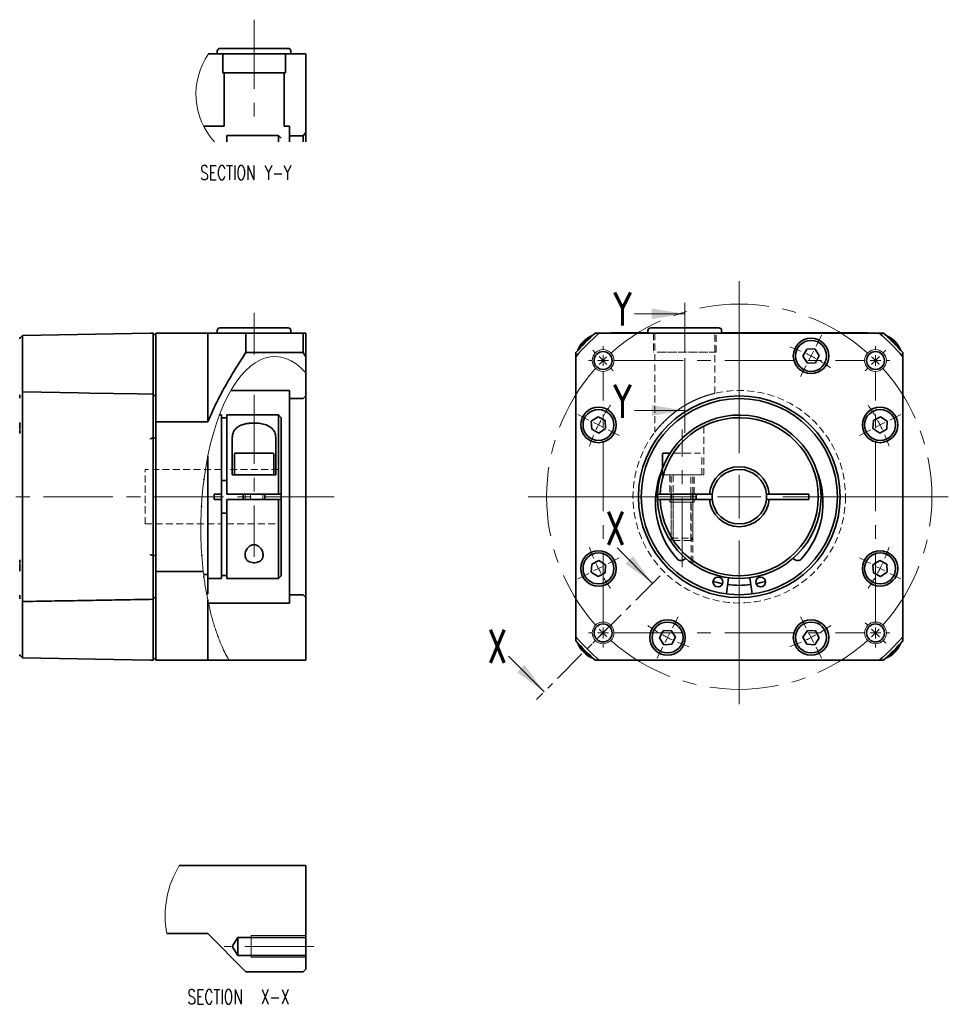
# Model space of a CAD drawing. Header units: millimetres. Extents: x 26 to 397, y 46 to 251.
# Tile 2 of 2: x 227 to 397, y 70 to 251. Entities that reach past the tile are written whole.
import ezdxf

# ---------------------------------------------------------------- set-up
doc = ezdxf.new("R2010")
doc.units = ezdxf.units.MM
for name, pattern in [('CENTER', [10.16, 6.35, -1.27, 1.27, -1.27]), ('CENTERX2', [20.32, 12.7, -2.54, 2.54, -2.54]), ('HIDDEN', [1.905, 1.27, -0.635])]:
    doc.linetypes.add(name, pattern=pattern)
doc.styles.add('SLDTEXTSTYLE0', font='TXT', dxfattribs={"width": 0.7, "bigfont": 'bigfont'})

# ---------------------------------------------------------------- blocks, each defined once
blk = doc.blocks.new('SW_CENTERMARKSYMBOL_2')
at = {"color": 0, "linetype": 'Continuous', "lineweight": 0}
for p, q in [((0, 8), (0, 39.58)), ((0, 0), (0, 4)), ((-8, 0), (-38.72, 0)), ((0, 0), (-4, 0)), ((0, 0), (0, -4)), ((0, 0), (4, 0)), ((8, 0), (38.35, 0)), ((0, -8), (0, -38.06))]:
    blk.add_line(p, q, dxfattribs=at)
blk = doc.blocks.new('SW_CENTERMARKSYMBOL_3')
at = {"color": 0, "linetype": 'Continuous', "lineweight": 0}
for p, q in [((-51.41, 1.41), (-51.87, 1.87)), ((1.41, 1.41), (1.87, 1.87)), ((-49.99, 0), (-50.7, 0.71)), ((-49.99, 0), (-49.29, -0.71)), ((0, 0), (-0.71, -0.71)), ((0, 0), (0.71, 0.71)), ((-48.58, -1.41), (-48.12, -1.87)), ((-1.41, -1.41), (-1.87, -1.87)), ((-48.58, -48.58), (-48.12, -48.12)), ((-1.41, -48.58), (-1.87, -48.12)), ((-49.99, -49.99), (-50.7, -50.7)), ((-49.99, -49.99), (-49.29, -49.29)), ((0, -49.99), (-0.71, -49.29)), ((0, -49.99), (0.71, -50.7)), ((-51.41, -51.41), (-51.87, -51.87)), ((1.41, -51.41), (1.87, -51.87))]:
    blk.add_line(p, q, dxfattribs=at)
at = {"color": 0, "linetype": 'CENTERX2', "lineweight": 0}
for start, end in [(48.2416, 131.7584), (138.2416, 221.7584), (318.2416, 41.7584), (228.2416, 311.7584)]:
    blk.add_arc((-25, -25), 35.35, start, end, dxfattribs=at)
at = {"color": 0, "linetype": 'Continuous', "lineweight": 0}
for start, end in [(135, 136.6208), (133.3792, 135), (45, 46.6208), (43.3792, 45), (223.3792, 225), (225, 226.6208), (313.3792, 315), (315, 316.6208)]:
    blk.add_arc((-25, -25), 35.35, start, end, dxfattribs=at)
blk = doc.blocks.new('SW_CENTERMARKSYMBOL_4')
at = {"color": 0, "linetype": 'Continuous', "lineweight": 0}
for p, q in [((0.91, 1.78), (1.93, 3.79)), ((0, 0), (-0.45, -0.89)), ((0, 0), (0.45, 0.89)), ((-0.91, -1.78), (-1.93, -3.79)), ((-40.79, -11.77), (-42.79, -10.74)), ((14.46, -11.77), (16.46, -10.74)), ((-39, -12.67), (-39.9, -12.22)), ((12.67, -12.67), (13.56, -12.22)), ((-39, -12.67), (-38.11, -13.13)), ((-37.22, -13.58), (-35.22, -14.6)), ((10.89, -13.58), (8.89, -14.6)), ((12.67, -12.67), (11.78, -13.13)), ((-37.22, -38.1), (-35.22, -37.08)), ((10.89, -38.1), (8.89, -37.08)), ((-39, -39), (-39.9, -39.46)), ((-39, -39), (-38.11, -38.55)), ((12.67, -39), (11.78, -38.55)), ((12.67, -39), (13.56, -39.46)), ((-40.79, -39.91), (-42.79, -40.93)), ((14.46, -39.91), (16.46, -40.93)), ((-25.42, -49.9), (-24.4, -47.89)), ((-0.91, -49.9), (-1.93, -47.89)), ((-26.33, -51.68), (-26.79, -52.57)), ((-26.33, -51.68), (-25.88, -50.79)), ((0, -51.68), (-0.45, -50.79)), ((0, -51.68), (0.45, -52.57)), ((-27.24, -53.46), (-28.26, -55.47)), ((0.91, -53.46), (1.93, -55.47))]:
    blk.add_line(p, q, dxfattribs=at)
for start, end in [(66.9514, 71.3968), (63, 64.9757), (61.0243, 63), (54.6032, 59.0486), (144.6032, 149.0486), (30.9514, 35.3968), (151.0243, 153), (27, 28.9757), (153, 154.9757), (25.0243, 27), (156.9514, 161.3968), (18.6032, 23.0486), (198.6032, 203.0486), (336.9514, 341.3968), (205.0243, 207), (207, 208.9757), (331.0243, 333), (333, 334.9757), (210.9514, 215.3968), (324.6032, 329.0486), (234.6032, 239.0486), (300.9514, 305.3968), (241.0243, 243), (243, 244.9757), (295.0243, 297), (297, 298.9757), (246.9514, 251.3968), (288.6032, 293.0486)]:
    blk.add_arc((-13.17, -25.84), 29, start, end, dxfattribs=at)
blk = doc.blocks.new('SW_CENTERMARKSYMBOL_5')
at = {"color": 0, "linetype": 'Continuous', "lineweight": 0}
for p, q in [((-49.99, 2), (-49.99, 2.65)), ((0, 2), (0, 2.65)), ((-51.99, 0), (-52.64, 0)), ((-49.99, 0), (-50.99, 0)), ((-49.99, 0), (-49.99, 1)), ((-49.99, 0), (-49.99, -1)), ((-49.99, 0), (-48.99, 0)), ((0, 0), (-1, 0)), ((0, 0), (0, 1)), ((0, 0), (0, -1)), ((0, 0), (1, 0)), ((2, 0), (2.65, 0)), ((-51.99, -49.99), (-52.64, -49.99)), ((-49.99, -49.99), (-50.99, -49.99)), ((-49.99, -49.99), (-49.99, -48.99)), ((-49.99, -49.99), (-49.99, -50.99)), ((-49.99, -49.99), (-48.99, -49.99)), ((0, -49.99), (-1, -49.99)), ((0, -49.99), (0, -48.99)), ((0, -49.99), (0, -50.99)), ((0, -49.99), (1, -49.99)), ((2, -49.99), (2.65, -49.99)), ((-49.99, -51.99), (-49.99, -52.64)), ((0, -51.99), (0, -52.64))]:
    blk.add_line(p, q, dxfattribs=at)
at = {"color": 0, "linetype": 'CENTERX2', "lineweight": 0}
for p, q in [((-47.99, 0), (-2, 0)), ((-49.99, -47.99), (-49.99, -2)), ((0, -47.99), (0, -2)), ((-47.99, -49.99), (-2, -49.99))]:
    blk.add_line(p, q, dxfattribs=at)

msp = doc.modelspace()

# ---------------------------------------------------------------- hatches: boundary and pattern name
at = {"linetype": 'Continuous', "lineweight": 18}
h = msp.add_hatch(dxfattribs=at)
h.set_pattern_fill('ANSI32', style=0)
edge = h.paths.add_edge_path(flags=0)
edge.add_spline(control_points=[(263.37, 177.76), (263.4, 177.83), (263.42, 177.88), (263.43, 177.9), (263.44, 177.93), (263.44, 177.93), (263.43, 177.9), (263.42, 177.87), (263.4, 177.82), (263.37, 177.75), (263.34, 177.67), (263.31, 177.58), (263.27, 177.47), (263.23, 177.35), (263.18, 177.21), (263.13, 177.06), (263.08, 176.91), (263.02, 176.74), (262.96, 176.57), (262.9, 176.4), (262.85, 176.22), (262.79, 176.05), (262.74, 175.87), (262.69, 175.71), (262.64, 175.56), (262.6, 175.42), (262.56, 175.29), (262.53, 175.19), (262.5, 175.09), (262.48, 175.02), (262.47, 174.97), (262.45, 174.93), (262.45, 174.91), (262.45, 174.92), (262.46, 174.93), (262.47, 174.97), (262.48, 175.03), (262.5, 175.09), (262.53, 175.18), (262.56, 175.28), (262.59, 175.39), (262.63, 175.52), (262.67, 175.66), (262.71, 175.8), (262.76, 175.96), (262.82, 176.12), (262.87, 176.29), (262.93, 176.47), (262.98, 176.63), (263.04, 176.81), (263.1, 176.98), (263.15, 177.14), (263.21, 177.29), (263.26, 177.44), (263.3, 177.55), (263.33, 177.63), (263.35, 177.7), (263.37, 177.76)], knot_values=[0, 0, 0, 0, 0.000479, 0.000479, 0.000479, 0.000959, 0.000959, 0.000959, 0.001432, 0.001432, 0.001432, 0.001915, 0.001915, 0.001915, 0.002423, 0.002423, 0.002423, 0.00296, 0.00296, 0.00296, 0.003516, 0.003516, 0.003516, 0.004072, 0.004072, 0.004072, 0.004611, 0.004611, 0.004611, 0.005126, 0.005126, 0.005126, 0.005621, 0.005621, 0.005621, 0.006106, 0.006106, 0.006106, 0.006592, 0.006592, 0.006592, 0.007091, 0.007091, 0.007091, 0.00761, 0.00761, 0.00761, 0.00815, 0.00815, 0.00815, 0.008707, 0.008707, 0.008707, 0.009262, 0.009262, 0.009262, 0.009632, 0.009632, 0.009632, 0.009632], weights=[1, 1, 1, 1, 1, 1, 1, 1, 1, 1, 1, 1, 1, 1, 1, 1, 1, 1, 1, 1, 1, 1, 1, 1, 1, 1, 1, 1, 1, 1, 1, 1, 1, 1, 1, 1, 1, 1, 1, 1, 1, 1, 1, 1, 1, 1, 1, 1, 1, 1, 1, 1, 1, 1, 1, 1, 1, 1], degree=3, periodic=0)
h = msp.add_hatch(dxfattribs=at)
h.set_pattern_fill('ANSI32', style=0)
edge = h.paths.add_edge_path(flags=0)
edge.add_spline(control_points=[(261.41, 170.64), (261.05, 168.85), (260.75, 166.89), (260.54, 164.91), (260.33, 162.93), (260.2, 160.88), (260.16, 158.94), (260.12, 157.03), (260.16, 155.18), (260.25, 153.53), (260.34, 151.87), (260.48, 150.37), (260.63, 149.15), (260.78, 147.9), (260.94, 146.91), (261.05, 146.25), (261.12, 145.85), (261.17, 145.57), (261.2, 145.41)], knot_values=[0, 0, 0, 0, 0.005996, 0.005996, 0.005996, 0.011999, 0.011999, 0.011999, 0.017879, 0.017879, 0.017879, 0.023799, 0.023799, 0.023799, 0.029841, 0.029841, 0.029841, 0.033462, 0.033462, 0.033462, 0.033462], weights=[1, 1, 1, 1, 1, 1, 1, 1, 1, 1, 1, 1, 1, 1, 1, 1, 1, 1, 1], degree=3, periodic=0)
edge.add_spline(control_points=[(261.2, 145.41), (260.97, 146.63), (260.79, 147.85), (260.64, 149.08)], knot_values=[0, 0, 0, 0, 0.003742, 0.003742, 0.003742, 0.003742], weights=[1, 1, 1, 1], degree=3, periodic=0)
edge.add_spline(control_points=[(260.64, 149.08), (260.62, 149.2), (260.6, 149.41), (260.57, 149.71), (260.51, 150.22), (260.43, 151), (260.35, 151.98)], knot_values=[0, 0, 0, 0, 0.002789, 0.002789, 0.002789, 0.007633, 0.007633, 0.007633, 0.007633], weights=[1, 1, 1, 1, 1, 1, 1], degree=3, periodic=0)
edge.add_spline(control_points=[(260.35, 151.98), (260.35, 152.04), (260.34, 152.08), (260.34, 152.1), (260.34, 152.13), (260.34, 152.14), (260.34, 152.14), (260.34, 152.14), (260.34, 152.13), (260.34, 152.1), (260.34, 152.08), (260.34, 152.06), (260.35, 152.04)], knot_values=[0, 0, 0, 0, 0.000251, 0.000251, 0.000251, 0.000503, 0.000503, 0.000503, 0.000754, 0.000754, 0.000754, 0.000885, 0.000885, 0.000885, 0.000885], weights=[1, 1, 1, 1, 1, 1, 1, 1, 1, 1, 1, 1, 1], degree=3, periodic=0)
edge.add_spline(control_points=[(260.35, 152.04), (260.36, 151.9), (260.37, 151.76), (260.38, 151.62)], knot_values=[0, 0, 0, 0, 0.000852, 0.000852, 0.000852, 0.000852], weights=[1, 1, 1, 1], degree=3, periodic=0)
edge.add_spline(control_points=[(260.38, 151.62), (260.38, 151.58), (260.39, 151.54), (260.39, 151.53), (260.39, 151.51), (260.39, 151.51), (260.39, 151.53), (260.39, 151.54), (260.38, 151.57), (260.38, 151.6), (260.38, 151.64), (260.37, 151.7), (260.37, 151.76)], knot_values=[0, 0, 0, 0, 0.000253, 0.000253, 0.000253, 0.000504, 0.000504, 0.000504, 0.000756, 0.000756, 0.000756, 0.001008, 0.001008, 0.001008, 0.001008], weights=[1, 1, 1, 1, 1, 1, 1, 1, 1, 1, 1, 1, 1], degree=3, periodic=0)
edge.add_spline(control_points=[(260.37, 151.76), (260.27, 153.01), (260.19, 154.47), (260.16, 156.04), (260.13, 157.6), (260.15, 159.3), (260.23, 161), (260.32, 162.68), (260.47, 164.4), (260.67, 166.02), (260.87, 167.66), (261.13, 169.24), (261.41, 170.64)], knot_values=[0, 0, 0, 0, 0.005112, 0.005112, 0.005112, 0.010227, 0.010227, 0.010227, 0.015289, 0.015289, 0.015289, 0.020399, 0.020399, 0.020399, 0.020399], weights=[1, 1, 1, 1, 1, 1, 1, 1, 1, 1, 1, 1, 1], degree=3, periodic=0)
edge = h.paths.add_edge_path(flags=0)
edge.add_spline(control_points=[(260.84, 147.59), (260.83, 147.65), (260.82, 147.72), (260.81, 147.78), (260.8, 147.88), (260.78, 147.97), (260.77, 148.06), (260.76, 148.14), (260.75, 148.22), (260.74, 148.28), (260.73, 148.35), (260.73, 148.4), (260.72, 148.43), (260.72, 148.47), (260.71, 148.49), (260.71, 148.49), (260.71, 148.49), (260.72, 148.48), (260.72, 148.44), (260.72, 148.41), (260.73, 148.36), (260.74, 148.3), (260.75, 148.24), (260.76, 148.16), (260.77, 148.08), (260.78, 147.99), (260.79, 147.9), (260.81, 147.8), (260.82, 147.7), (260.84, 147.59), (260.85, 147.49), (260.87, 147.39), (260.88, 147.29), (260.9, 147.2), (260.91, 147.11), (260.92, 147.03), (260.93, 146.96), (260.95, 146.89), (260.96, 146.83), (260.96, 146.78), (260.97, 146.74), (260.97, 146.71), (260.98, 146.7), (260.98, 146.68), (260.98, 146.69), (260.97, 146.71), (260.97, 146.73), (260.96, 146.77), (260.96, 146.82), (260.95, 146.87), (260.94, 146.94), (260.92, 147.02), (260.91, 147.1), (260.9, 147.19), (260.88, 147.29), (260.87, 147.38), (260.85, 147.49), (260.84, 147.59)], knot_values=[0, 0, 0, 0, 0.000192, 0.000192, 0.000192, 0.000498, 0.000498, 0.000498, 0.000802, 0.000802, 0.000802, 0.001105, 0.001105, 0.001105, 0.001407, 0.001407, 0.001407, 0.001711, 0.001711, 0.001711, 0.002017, 0.002017, 0.002017, 0.002327, 0.002327, 0.002327, 0.002638, 0.002638, 0.002638, 0.002949, 0.002949, 0.002949, 0.003258, 0.003258, 0.003258, 0.003563, 0.003563, 0.003563, 0.003864, 0.003864, 0.003864, 0.004165, 0.004165, 0.004165, 0.004468, 0.004468, 0.004468, 0.004775, 0.004775, 0.004775, 0.005084, 0.005084, 0.005084, 0.005395, 0.005395, 0.005395, 0.005706, 0.005706, 0.005706, 0.005706], weights=[1, 1, 1, 1, 1, 1, 1, 1, 1, 1, 1, 1, 1, 1, 1, 1, 1, 1, 1, 1, 1, 1, 1, 1, 1, 1, 1, 1, 1, 1, 1, 1, 1, 1, 1, 1, 1, 1, 1, 1, 1, 1, 1, 1, 1, 1, 1, 1, 1, 1, 1, 1, 1, 1, 1, 1, 1, 1], degree=3, periodic=0)
h = msp.add_hatch(dxfattribs=at)
h.set_pattern_fill('ANSI32', style=0)
edge = h.paths.add_edge_path(flags=0)
edge.add_spline(control_points=[(260.4, 151.43), (260.4, 151.35), (260.41, 151.25), (260.42, 151.12), (260.43, 151), (260.45, 150.86), (260.46, 150.71), (260.48, 150.56), (260.49, 150.39), (260.51, 150.22), (260.53, 150.05), (260.55, 149.88), (260.56, 149.72), (260.58, 149.56), (260.6, 149.4), (260.62, 149.26), (260.63, 149.12), (260.65, 148.99), (260.66, 148.89), (260.68, 148.79), (260.69, 148.71), (260.69, 148.66), (260.7, 148.61), (260.7, 148.58), (260.7, 148.59), (260.7, 148.6), (260.7, 148.63), (260.69, 148.69), (260.68, 148.75), (260.67, 148.84), (260.66, 148.94), (260.64, 149.05), (260.63, 149.18), (260.61, 149.33), (260.59, 149.47), (260.57, 149.63), (260.56, 149.8), (260.54, 149.96), (260.52, 150.14), (260.5, 150.3), (260.48, 150.47), (260.47, 150.64), (260.45, 150.79), (260.44, 150.93), (260.43, 151.07), (260.42, 151.19), (260.41, 151.3), (260.4, 151.4), (260.39, 151.46), (260.39, 151.53), (260.38, 151.57), (260.38, 151.58), (260.38, 151.6), (260.38, 151.58), (260.39, 151.54), (260.39, 151.51), (260.39, 151.47), (260.4, 151.43)], knot_values=[0, 0, 0, 0, 0.000504, 0.000504, 0.000504, 0.001008, 0.001008, 0.001008, 0.001513, 0.001513, 0.001513, 0.002021, 0.002021, 0.002021, 0.002531, 0.002531, 0.002531, 0.00304, 0.00304, 0.00304, 0.003546, 0.003546, 0.003546, 0.004049, 0.004049, 0.004049, 0.004549, 0.004549, 0.004549, 0.005049, 0.005049, 0.005049, 0.005552, 0.005552, 0.005552, 0.006058, 0.006058, 0.006058, 0.006568, 0.006568, 0.006568, 0.007077, 0.007077, 0.007077, 0.007584, 0.007584, 0.007584, 0.00809, 0.00809, 0.00809, 0.008593, 0.008593, 0.008593, 0.009095, 0.009095, 0.009095, 0.009405, 0.009405, 0.009405, 0.009405], weights=[1, 1, 1, 1, 1, 1, 1, 1, 1, 1, 1, 1, 1, 1, 1, 1, 1, 1, 1, 1, 1, 1, 1, 1, 1, 1, 1, 1, 1, 1, 1, 1, 1, 1, 1, 1, 1, 1, 1, 1, 1, 1, 1, 1, 1, 1, 1, 1, 1, 1, 1, 1, 1, 1, 1, 1, 1, 1], degree=3, periodic=0)
h = msp.add_hatch(dxfattribs=at)
h.set_pattern_fill('ANSI32', style=0)
edge = h.paths.add_edge_path(flags=0)
edge.add_spline(control_points=[(263.12, 138.1), (263.18, 137.94), (263.24, 137.76), (263.3, 137.59), (263.37, 137.41), (263.44, 137.23), (263.5, 137.06), (263.57, 136.89), (263.64, 136.72), (263.7, 136.57), (263.76, 136.42), (263.82, 136.29), (263.86, 136.18), (263.9, 136.09), (263.94, 136.01), (263.96, 135.96), (263.97, 135.92), (263.98, 135.91), (263.98, 135.92), (263.97, 135.93), (263.96, 135.97), (263.93, 136.02), (263.91, 136.08), (263.87, 136.16), (263.83, 136.26), (263.79, 136.36), (263.74, 136.48), (263.68, 136.61), (263.63, 136.76), (263.56, 136.91), (263.5, 137.08), (263.43, 137.25), (263.36, 137.43), (263.3, 137.61), (263.23, 137.79), (263.17, 137.96), (263.11, 138.12), (263.05, 138.28), (263, 138.43), (262.96, 138.55), (262.92, 138.66), (262.89, 138.75), (262.87, 138.81), (262.85, 138.87), (262.84, 138.91), (262.84, 138.91), (262.84, 138.92), (262.84, 138.9), (262.86, 138.85), (262.87, 138.81), (262.9, 138.74), (262.93, 138.65), (262.96, 138.56), (263, 138.45), (263.04, 138.32), (263.07, 138.25), (263.09, 138.17), (263.12, 138.1)], knot_values=[0, 0, 0, 0, 0.000563, 0.000563, 0.000563, 0.001124, 0.001124, 0.001124, 0.0017, 0.0017, 0.0017, 0.002268, 0.002268, 0.002268, 0.002801, 0.002801, 0.002801, 0.003289, 0.003289, 0.003289, 0.003752, 0.003752, 0.003752, 0.00422, 0.00422, 0.00422, 0.004717, 0.004717, 0.004717, 0.005252, 0.005252, 0.005252, 0.005819, 0.005819, 0.005819, 0.006395, 0.006395, 0.006395, 0.006954, 0.006954, 0.006954, 0.007481, 0.007481, 0.007481, 0.007979, 0.007979, 0.007979, 0.00846, 0.00846, 0.00846, 0.008938, 0.008938, 0.008938, 0.009427, 0.009427, 0.009427, 0.009699, 0.009699, 0.009699, 0.009699], weights=[1, 1, 1, 1, 1, 1, 1, 1, 1, 1, 1, 1, 1, 1, 1, 1, 1, 1, 1, 1, 1, 1, 1, 1, 1, 1, 1, 1, 1, 1, 1, 1, 1, 1, 1, 1, 1, 1, 1, 1, 1, 1, 1, 1, 1, 1, 1, 1, 1, 1, 1, 1, 1, 1, 1, 1, 1, 1], degree=3, periodic=0)

# ---------------------------------------------------------------- linework, layer by layer
at = {"color": 7, "linetype": 'CENTERX2', "lineweight": 18}
for p, q in [((269.91, 250.79), (269.91, 230.88)), ((269.91, 189.36), (269.91, 196.97)), ((348.94, 174.99), (348.94, 195.64)), ((269.91, 181.97), (269.91, 152.22)), ((348.44, 150.32), (348.44, 175.58)), ((284.63, 163.25), (139.55, 163.25)), ((280.89, 80.73), (264.41, 80.73))]:
    msp.add_line(p, q, dxfattribs=at)
at = {"color": 7, "linetype": 'Continuous', "lineweight": 35}
for p, q in [((263.16, 244.53), (261.54, 244.53)), ((263.16, 245.03), (263.16, 244.53)), ((276.66, 244.53), (263.16, 244.53)), ((263.66, 245.53), (276.16, 245.53)), ((264.16, 244.53), (264.16, 241.03)), ((275.66, 241.03), (275.66, 244.53)), ((276.66, 244.53), (276.66, 245.03)), ((279.41, 244.53), (276.66, 244.53)), ((279.41, 244.53), (279.41, 230.09)), ((275.66, 241.03), (264.16, 241.03)), ((264.41, 231.27), (264.41, 241.03)), ((275.41, 241.03), (275.41, 231.27)), ((260.68, 231.27), (264.41, 231.27)), ((274.41, 229.53), (264.91, 229.53)), ((264.91, 229.53), (264.91, 228.35)), ((274.91, 229.03), (274.41, 229.53)), ((274.41, 228.35), (274.41, 229.53)), ((275.41, 231.27), (276.41, 231.27)), ((276.41, 231.27), (276.41, 229.49)), ((276.41, 229.49), (278.91, 229.49)), ((276.41, 228.35), (276.41, 229.49)), ((279.41, 230.09), (278.91, 229.49)), ((278.91, 228.35), (278.91, 229.52)), ((279.41, 230.09), (279.41, 228.35)), ((263.16, 193.75), (263.16, 193.25)), ((263.66, 194.25), (276.16, 194.25)), ((276.66, 193.25), (276.66, 193.75)), ((342.19, 193.75), (342.19, 193.25)), ((342.69, 194.25), (348.94, 194.25)), ((348.94, 194.25), (355.19, 194.25)), ((355.69, 193.25), (355.69, 193.75)), ((226.91, 192.33), (227.41, 192.84)), ((227.41, 192.84), (250.91, 193.25)), ((227.42, 192.59), (227.42, 189.44)), ((251.41, 193.06), (251.41, 193.25)), ((251.41, 193.25), (251.91, 192.75)), ((251.41, 189.75), (251.41, 193.06)), ((251.91, 193.25), (261.41, 193.25)), ((251.91, 193.25), (251.91, 177)), ((261.41, 193.25), (261.41, 177)), ((268.41, 193.25), (268.41, 189.71)), ((268.41, 193.25), (278.91, 193.25)), ((278.91, 189.71), (278.91, 193.25)), ((278.91, 193.25), (279.41, 193.25)), ((279.41, 193.25), (279.41, 188.95)), ((332.49, 193.25), (333.25, 193.25)), ((333.25, 193.25), (384.64, 193.25)), ((334.94, 193.28), (334.94, 193.25)), ((342.19, 193.3), (335.94, 193.3)), ((369.63, 193.3), (355.69, 193.3)), ((381.94, 193.3), (369.77, 193.3)), ((382.94, 193.25), (382.94, 193.28)), ((384.64, 193.25), (385.4, 193.25)), ((371.31, 190.33), (370.63, 189.02)), ((372.78, 190.41), (371.31, 190.33)), ((373.59, 189.17), (372.78, 190.41)), ((251.42, 182.08), (251.42, 188.07)), ((278.91, 189.71), (268.41, 189.71)), ((279.41, 188.95), (278.91, 189.71)), ((279.41, 186), (279.41, 188.95)), ((328.94, 188.95), (328.94, 189.71)), ((328.94, 137.56), (328.94, 188.95)), ((370.63, 189.02), (371.44, 187.78)), ((372.92, 187.85), (373.59, 189.17)), ((388.94, 189.71), (388.94, 188.95)), ((388.94, 188.95), (388.94, 137.56)), ((227.43, 187.86), (227.43, 182.5)), ((371.44, 187.78), (372.92, 187.85)), ((279.41, 186), (279.41, 181.75)), ((265.67, 182.75), (276.41, 182.75)), ((276.41, 182.75), (276.41, 181.25)), ((227.42, 181.65), (227.42, 176.03)), ((239.75, 182.28), (248.49, 182.13)), ((251.42, 182.08), (248.49, 182.13)), ((251.41, 174.91), (251.41, 181.2)), ((251.42, 182.08), (251.91, 181.58)), ((276.41, 181.25), (278.91, 181.25)), ((276.41, 145.25), (276.41, 181.25)), ((279.41, 181.75), (278.91, 181.25)), ((279.41, 181.75), (279.41, 144.75)), ((263.91, 178.25), (263.56, 178.25)), ((263.91, 178.25), (263.91, 163.75)), ((264.91, 177.71), (263.91, 177.71)), ((274.41, 178.25), (264.91, 178.25)), ((264.91, 178.25), (264.91, 163.75)), ((274.91, 177.75), (274.41, 178.25)), ((274.41, 163.75), (274.41, 178.25)), ((274.91, 177.75), (274.91, 163.75)), ((333.03, 177.9), (331.79, 177.09)), ((331.79, 177.09), (331.87, 175.62)), ((334.35, 177.23), (333.03, 177.9)), ((334.42, 175.75), (334.35, 177.23)), ((383.54, 177.23), (383.47, 175.75)), ((384.86, 177.9), (383.54, 177.23)), ((386.1, 177.09), (384.86, 177.9)), ((386.02, 175.62), (386.1, 177.09)), ((261.41, 177), (251.91, 177)), ((251.91, 177), (251.91, 149.51)), ((331.87, 175.62), (333.18, 174.94)), ((333.18, 174.94), (334.42, 175.75)), ((383.47, 175.75), (384.71, 174.94)), ((384.71, 174.94), (386.02, 175.62)), ((227.41, 174.83), (227.41, 151.68)), ((251.41, 174.04), (251.41, 174.91)), ((251.41, 173.98), (251.91, 174.09)), ((251.41, 152.53), (251.41, 173.98)), ((262.45, 174.92), (262.45, 174.92)), ((265.91, 167.25), (265.91, 173.97)), ((273.91, 173.97), (273.91, 167.25)), ((261.41, 170.64), (261.41, 148.25)), ((266.3, 171.05), (266.3, 167.25)), ((266.5, 171.25), (269.91, 171.25)), ((269.91, 171.25), (273.32, 171.25)), ((273.52, 167.25), (273.52, 171.05)), ((344.83, 171.05), (344.83, 168.34)), ((345.03, 171.25), (346.26, 171.25)), ((263.91, 166.25), (264.91, 166.25)), ((273.91, 167.25), (265.91, 167.25)), ((263.91, 163.75), (262.61, 163.75)), ((262.61, 163.75), (262.61, 162.75)), ((263.91, 162.75), (262.61, 162.75)), ((263.91, 163.75), (263.91, 162.75)), ((263.91, 162.75), (263.91, 148.25)), ((274.41, 163.75), (264.91, 163.75)), ((264.91, 162.75), (264.91, 148.25)), ((274.41, 162.75), (264.91, 162.75)), ((267.91, 163.75), (267.91, 162.75)), ((271.91, 162.75), (271.91, 163.75)), ((274.91, 163.75), (274.41, 163.75)), ((274.41, 148.25), (274.41, 162.75)), ((274.41, 162.75), (274.91, 162.75)), ((274.91, 162.75), (274.91, 163.75)), ((274.91, 162.75), (274.91, 148.75)), ((344.45, 163.75), (343.95, 163.75)), ((343.95, 163.75), (343.95, 162.75)), ((343.95, 162.75), (344.45, 162.75)), ((353.47, 163.75), (344.45, 163.75)), ((353.47, 162.75), (344.45, 162.75)), ((346.44, 163.75), (346.44, 162.75)), ((350.44, 162.75), (350.44, 163.75)), ((351.04, 163.75), (351.04, 162.75)), ((353.97, 163.75), (353.47, 163.75)), ((353.97, 162.75), (353.47, 162.75)), ((364.42, 163.75), (363.92, 163.75)), ((363.92, 162.75), (363.92, 163.75)), ((364.42, 162.75), (363.92, 162.75)), ((371.68, 163.75), (364.42, 163.75)), ((371.68, 162.75), (364.42, 162.75)), ((371.68, 162.75), (371.68, 163.75)), ((264.91, 160.25), (263.91, 160.25)), ((251.41, 152.53), (251.91, 152.42)), ((251.41, 151.6), (251.41, 152.47)), ((260.34, 152.14), (260.34, 152.14)), ((348.57, 151.62), (349.11, 151.93)), ((368.78, 151.93), (369.32, 151.62)), ((227.42, 150.48), (227.42, 144.86)), ((251.41, 145.31), (251.41, 151.6)), ((260.38, 151.59), (260.38, 151.59)), ((331.87, 150.89), (331.79, 149.42)), ((333.18, 151.56), (331.87, 150.89)), ((334.42, 150.76), (333.18, 151.56)), ((334.35, 149.28), (334.42, 150.76)), ((384.71, 151.56), (383.47, 150.76)), ((383.47, 150.76), (383.54, 149.28)), ((386.02, 150.89), (384.71, 151.56)), ((386.1, 149.42), (386.02, 150.89)), ((251.91, 149.51), (260.59, 149.51)), ((251.91, 149.51), (251.91, 133.25)), ((260.66, 148.95), (261.41, 148.95)), ((261.41, 148.25), (263.91, 148.25)), ((261.41, 145.41), (261.41, 148.25)), ((264.91, 148.8), (263.91, 148.8)), ((264.91, 148.25), (274.41, 148.25)), ((274.41, 148.25), (274.91, 148.75)), ((331.79, 149.42), (333.03, 148.61)), ((333.03, 148.61), (334.35, 149.28)), ((356.6, 145.41), (356.99, 148.38)), ((361.29, 145.41), (360.9, 148.38)), ((383.54, 149.28), (384.86, 148.61)), ((384.86, 148.61), (386.1, 149.42)), ((251.42, 144.43), (251.91, 144.93)), ((261.41, 145.41), (261.21, 145.41)), ((278.91, 145.25), (276.41, 145.25)), ((276.41, 145.25), (276.41, 143.75)), ((278.91, 145.25), (279.41, 144.75)), ((279.41, 144.75), (279.41, 133.25)), ((229.31, 144.05), (227.43, 144.01)), ((227.43, 144.01), (227.43, 138.65)), ((251.42, 138.44), (251.42, 144.43)), ((261.41, 144.31), (261.41, 133.25)), ((276.41, 143.75), (261.53, 143.75)), ((328.94, 136.8), (328.94, 137.56)), ((344.97, 138.66), (344.3, 137.34)), ((344.3, 137.34), (345.11, 136.1)), ((346.45, 138.73), (344.97, 138.66)), ((347.26, 137.49), (346.45, 138.73)), ((346.58, 136.18), (347.26, 137.49)), ((371.44, 138.73), (370.63, 137.49)), ((370.63, 137.49), (371.31, 136.18)), ((372.92, 138.66), (371.44, 138.73)), ((372.78, 136.1), (373.59, 137.34)), ((373.59, 137.34), (372.92, 138.66)), ((388.94, 137.56), (388.94, 136.8)), ((227.42, 137.07), (227.42, 133.91)), ((251.41, 133.45), (251.41, 136.76)), ((345.11, 136.1), (346.58, 136.18)), ((371.31, 136.18), (372.78, 136.1)), ((227.41, 133.66), (226.91, 134.18)), ((251.91, 133.75), (251.41, 133.25)), ((250.91, 133.25), (227.41, 133.66)), ((251.41, 133.25), (251.41, 133.45)), ((261.41, 133.25), (251.91, 133.25)), ((265.3, 133.25), (279.41, 133.25)), ((333.25, 133.25), (332.49, 133.25)), ((384.64, 133.25), (333.25, 133.25)), ((385.4, 133.25), (384.64, 133.25)), ((259.91, 95.58), (256.19, 95.58)), ((279.41, 95.58), (259.91, 95.58)), ((279.41, 95.58), (279.41, 82.38)), ((253.9, 83.08), (261.41, 83.08)), ((261.41, 83.08), (268.41, 76.08)), ((265.92, 80.73), (266.91, 82.38)), ((266.91, 82.38), (279.41, 82.38)), ((266.91, 79.08), (266.91, 82.38)), ((279.41, 79.08), (279.41, 82.38)), ((266.91, 79.08), (265.92, 80.73)), ((279.41, 79.08), (266.91, 79.08)), ((279.41, 79.08), (279.41, 76.58)), ((268.41, 76.08), (278.91, 76.08)), ((279.41, 76.58), (278.91, 76.08))]:
    msp.add_line(p, q, dxfattribs=at)
at = {"color": 7, "linetype": 'CENTER', "lineweight": 18}
for p, q in [((348.94, 198.82), (348.94, 177.08)), ((344.45, 148.76), (321.73, 126.04))]:
    msp.add_line(p, q, dxfattribs=at)
at = {"color": 7, "linetype": 'Continuous', "lineweight": 18}
for p, q in [((339.73, 196.82), (348.94, 196.82)), ((339.73, 179.08), (348.94, 179.08)), ((336.52, 153.86), (343.04, 147.34)), ((316.62, 133.97), (323.14, 127.45))]:
    msp.add_line(p, q, dxfattribs=at)
at = {"color": 7, "linetype": 'HIDDEN', "lineweight": 18}
for p, q in [((355.19, 194.25), (342.69, 194.25)), ((355.69, 193.25), (342.2, 193.25)), ((343.19, 193.25), (343.19, 189.75)), ((354.69, 193.25), (343.2, 193.25)), ((354.44, 193.25), (343.44, 193.25)), ((343.44, 193.25), (343.44, 175.09)), ((354.44, 182.23), (354.44, 193.25)), ((354.69, 189.75), (354.69, 193.25)), ((354.69, 189.75), (343.19, 189.75)), ((353.19, 189.75), (344.7, 189.75)), ((352.44, 167.25), (352.44, 176.77)), ((345.03, 171.25), (351.85, 171.25)), ((346.9, 171.25), (348.44, 171.25)), ((348.44, 171.25), (349.98, 171.25)), ((352.05, 167.25), (352.05, 171.05)), ((249.91, 158.25), (249.91, 168.25)), ((263.91, 168.25), (249.91, 168.25)), ((263.91, 168.25), (263.91, 158.26)), ((264.91, 163.75), (264.91, 168.25)), ((274.41, 168.25), (264.91, 168.25)), ((274.41, 163.75), (274.41, 168.24)), ((344.83, 168.34), (344.83, 167.25)), ((249.91, 160.26), (249.91, 166.25)), ((344.49, 167.25), (348.44, 167.25)), ((352.05, 167.25), (344.83, 167.25)), ((350.69, 167.25), (346.19, 167.25)), ((346.19, 167.25), (346.19, 163.75)), ((350.64, 167.25), (346.24, 167.25)), ((346.44, 167.05), (346.44, 163.75)), ((348.44, 167.25), (352.44, 167.25)), ((350.44, 163.75), (350.44, 167.05)), ((350.69, 163.75), (350.69, 167.25)), ((274.41, 163.75), (264.91, 163.75)), ((264.91, 162.75), (264.91, 158.26)), ((274.41, 162.75), (264.91, 162.75)), ((269.26, 163.75), (274.41, 163.75)), ((269.26, 162.75), (269.26, 163.75)), ((269.26, 162.75), (274.41, 162.75)), ((274.41, 162.75), (274.41, 158.27)), ((350.69, 163.75), (346.19, 163.75)), ((350.69, 162.75), (346.19, 162.75)), ((346.19, 162.75), (346.19, 162.25)), ((346.44, 162.75), (346.44, 155.63)), ((350.44, 155.63), (350.44, 162.75)), ((350.69, 162.25), (350.69, 162.75)), ((350.69, 162.25), (346.19, 162.25)), ((350.09, 162.25), (346.79, 162.25)), ((346.79, 162.25), (346.79, 154.44)), ((350.09, 151.16), (350.09, 162.25)), ((249.91, 158.25), (263.91, 158.25)), ((264.91, 158.25), (274.41, 158.25)), ((346.44, 155.63), (350.44, 155.63)), ((346.44, 155.63), (346.82, 155.25)), ((350.07, 155.25), (350.44, 155.63)), ((346.82, 155.25), (350.07, 155.25))]:
    msp.add_line(p, q, dxfattribs=at)
at = {"color": 7, "linetype": 'Continuous', "lineweight": 0}
for p, q in [((279.18, 186.25), (279.18, 186.25)), ((262.53, 175.19), (262.53, 175.19)), ((268.29, 163.75), (268.29, 162.75)), ((271.53, 162.75), (271.53, 163.75)), ((346.82, 163.75), (346.82, 162.75)), ((350.07, 162.75), (350.07, 163.75)), ((346.44, 154.96), (346.44, 154.96)), ((260.41, 151.32), (260.41, 151.32)), ((269.41, 82.73), (279.41, 82.73)), ((269.41, 82.38), (269.41, 82.73)), ((269.41, 78.73), (269.41, 79.08)), ((279.41, 78.73), (269.41, 78.73))]:
    msp.add_line(p, q, dxfattribs=at)
at = {"color": 7, "linetype": 'HIDDEN', "lineweight": 0}
for p, q in [((350.36, 167.25), (346.44, 167.25)), ((346.82, 167.25), (346.82, 163.75)), ((350.07, 163.75), (350.07, 167.25)), ((350.44, 167.25), (350.36, 167.25)), ((346.82, 162.75), (346.82, 155.25)), ((350.07, 155.25), (350.07, 162.75)), ((346.44, 162.25), (346.44, 154.96)), ((350.44, 151.14), (350.44, 162.25)), ((350.42, 151.14), (350.09, 151.14)), ((350.44, 151.14), (350.42, 151.14))]:
    msp.add_line(p, q, dxfattribs=at)
at = {"color": 7, "linetype": 'Continuous', "lineweight": 35, "flags": 128}
for points in [[(227.43, 182.5), (237.72, 182.31), (239.75, 182.28)], [(354.13, 147.72), (354.95, 147.49), (355.87, 147.29)], [(354.13, 147.72), (354.95, 147.49), (355.87, 147.29)], [(362.02, 147.29), (362.94, 147.49), (363.76, 147.72)], [(362.02, 147.29), (362.94, 147.49), (363.76, 147.72)]]:
    msp.add_lwpolyline(points, dxfattribs=at)
at = {"color": 7, "linetype": 'Continuous', "lineweight": 0, "flags": 128}
msp.add_lwpolyline([(269.41, 82.38), (269.41, 82.34), (269.41, 82.24), (269.41, 82.06), (269.41, 81.83), (269.41, 81.56), (269.41, 81.24), (269.41, 80.9), (269.41, 80.56), (269.41, 80.22), (269.41, 79.91), (269.41, 79.63), (269.41, 79.4), (269.41, 79.22), (269.41, 79.12), (269.41, 79.08)], dxfattribs=at)
at = {"color": 7, "linetype": 'Continuous', "lineweight": 35}
for centre, radius in [((372.11, 189.09), 3.25), ((372.11, 189.09), 2.84), ((333.95, 188.25), 1.65), ((383.94, 188.25), 1.65), ((358.94, 163.25), 18.5), ((358.94, 163.25), 18), ((333.11, 176.42), 3.25), ((333.11, 176.42), 2.84), ((384.78, 176.42), 3.25), ((384.78, 176.42), 2.84), ((333.11, 150.09), 3.25), ((333.11, 150.09), 2.84), ((384.78, 150.09), 3.25), ((384.78, 150.09), 2.84), ((355.02, 147.59), 0.9), ((362.87, 147.59), 0.9), ((333.95, 138.26), 1.65), ((345.78, 137.42), 3.25), ((345.78, 137.42), 2.84), ((372.11, 137.42), 3.25), ((372.11, 137.42), 2.84), ((383.94, 138.26), 1.65)]:
    msp.add_circle(centre, radius, dxfattribs=at)
at = {"color": 7, "linetype": 'Continuous', "lineweight": 0}
for centre in [(333.95, 188.25), (383.94, 188.25), (333.95, 138.26), (383.94, 138.26)]:
    msp.add_circle(centre, 2, dxfattribs=at)
at = {"color": 1, "linetype": 'HIDDEN', "lineweight": 18}
msp.add_circle((358.94, 163.25), 19.5, dxfattribs=at)
at = {"color": 7, "linetype": 'Continuous', "lineweight": 18}
for centre, radius, start, end in [((272.28, 237.15), 13.03, 145.5416, 222.4832), ((271.28, 86.35), 17.68, 148.5469, 190.6623)]:
    msp.add_arc(centre, radius, start, end, dxfattribs=at)
at = {"color": 7, "linetype": 'Continuous', "lineweight": 35}
for centre, radius, start, end in [((263.66, 245.03), 0.5, 90, 180.0003), ((276.16, 245.03), 0.5, 359.9997, 90), ((263.66, 193.75), 0.5, 90, 180), ((276.16, 193.75), 0.5, 0, 90), ((342.69, 193.75), 0.5, 90, 180), ((355.19, 193.75), 0.5, 0, 90), ((358.94, 163.25), 40, 131.4096, 138.5904), ((358.94, 163.25), 39.5, 130.5804, 139.4196), ((333.94, 188.25), 5, 111.8151, 158.1849), ((335.7, 178.96), 14.34, 89.0014, 92.9983), ((382.19, 178.96), 14.34, 87.0017, 90.9986), ((358.94, 163.25), 39.5, 40.5804, 49.4196), ((358.94, 163.25), 40, 41.4096, 48.5904), ((383.94, 188.25), 5, 21.8151, 68.1849), ((358.94, 163.25), 15, 181.9102, 178.0898), ((358.94, 163.25), 14.5, 181.9761, 178.0239), ((266.5, 171.05), 0.2, 90, 180), ((273.32, 171.05), 0.2, 0, 90), ((345.03, 171.05), 0.2, 90, 180), ((358.94, 163.25), 5.5, 5.2159, 174.7841), ((358.94, 163.25), 5, 5.7392, 174.2608), ((358.94, 162.18), 15.37, 157.7422, 222.684), ((358.94, 162.18), 15.37, 317.316, 22.2578), ((358.94, 163.25), 5.5, 185.2159, 354.7841), ((358.94, 163.25), 5, 174.2608, 185.7392), ((358.94, 163.25), 5, 185.7392, 354.2608), ((348.19, 152.27), 0.75, 222.684, 300), ((369.69, 152.27), 0.75, 240, 317.316), ((358.94, 163.25), 16.26, 262.5, 277.5), ((358.94, 163.25), 39.5, 220.5804, 229.4196), ((358.94, 163.25), 39.5, 310.5804, 319.4196), ((358.94, 163.25), 40, 221.4096, 228.5904), ((333.94, 138.25), 5, 201.8151, 248.1849), ((358.94, 163.25), 40, 311.4096, 318.5904), ((383.94, 138.25), 5, 291.8151, 338.1849)]:
    msp.add_arc(centre, radius, start, end, dxfattribs=at)
at = {"color": 7, "linetype": 'HIDDEN', "lineweight": 18}
msp.add_arc((358.94, 163.25), 15, 134.427, 164.534, dxfattribs=at)
msp.add_arc((358.94, 163.25), 15, 134.427, 164.534, dxfattribs=at)
at = {"color": 7, "linetype": 'Continuous', "lineweight": 35}
for centre, major_axis in [((333.95, 188.25), (-3.54, 3.54)), ((383.94, 188.25), (3.54, 3.54)), ((333.95, 138.26), (-3.54, -3.54)), ((383.94, 138.26), (3.54, -3.54))]:
    msp.add_ellipse(centre, major_axis=major_axis, ratio=0.999695, start_param=5.885487, end_param=6.680884, dxfattribs=at)
at = {"color": 7, "linetype": 'Continuous', "lineweight": 18}
msp.add_ellipse((273.44, 158.1), major_axis=(0.36, 30.89), ratio=0.430434, start_param=5.844937, end_param=8.140915, dxfattribs=at)
at = {"color": 7, "linetype": 'Continuous', "lineweight": 35}
for points in [[(226.91, 192.49), (226.91, 192.48), (226.91, 192.38), (226.91, 192.2)], [(226.91, 176.9), (226.91, 176.51), (226.91, 176.1), (226.91, 175.67)], [(226.91, 150.84), (226.91, 150.41), (226.91, 150), (226.91, 149.61)], [(226.91, 134.31), (226.91, 134.13), (226.91, 134.03), (226.91, 134.02)]]:
    msp.add_open_spline(points, degree=3, dxfattribs=at)
for points, knots in [([(227.41, 192.84), (227.41, 192.83), (227.42, 192.81), (227.42, 192.67), (227.42, 192.59)], [0, 0, 0, 0, 0.501209, 1, 1, 1, 1]), ([(250.91, 193.25), (250.91, 193.25), (250.91, 193.25), (250.93, 193.25), (250.98, 193.25), (251.14, 193.25), (251.3, 193.25), (251.41, 193.25)], [0, 0, 0, 0, 0.033462, 0.076128, 0.151445, 0.398825, 1, 1, 1, 1]), ([(251.41, 193.25), (251.41, 193.25), (251.41, 193.25), (251.41, 193.25), (251.41, 193.25), (251.41, 193.25)], [0, 0, 0, 0, 0.5, 0.675062, 1, 1, 1, 1]), ([(261.41, 193.25), (261.9, 193.25), (262.87, 193.25), (264.58, 193.25), (266.42, 193.25), (267.75, 193.25), (268.41, 193.25)], [0, 0, 0, 0, 0.248729, 0.497519, 0.748747, 1, 1, 1, 1]), ([(329.66, 190.44), (329.74, 190.6), (329.96, 191.06), (330.52, 191.68), (331.12, 192.22), (331.54, 192.43), (331.67, 192.49)], [0, 0, 0, 0, 0.184564, 0.518043, 0.851504, 1, 1, 1, 1]), ([(386.13, 192.54), (386.29, 192.46), (386.75, 192.24), (387.37, 191.68), (387.91, 191.08), (388.12, 190.66), (388.18, 190.53)], [0, 0, 0, 0, 0.184564, 0.518043, 0.851504, 1, 1, 1, 1]), ([(251.42, 188.07), (251.42, 188.23), (251.42, 188.56), (251.42, 189.02), (251.42, 189.44), (251.42, 189.65), (251.41, 189.75)], [0, 0, 0, 0, 0.238697, 0.49985, 0.750018, 1, 1, 1, 1]), ([(227.42, 189.44), (227.42, 189.34), (227.42, 189.15), (227.43, 188.75), (227.43, 188.32), (227.43, 188.01), (227.43, 187.86)], [0, 0, 0, 0, 0.250615, 0.500351, 0.761681, 1, 1, 1, 1]), ([(268.41, 189.71), (267.75, 188.7), (266.43, 186.66), (264.59, 183.53), (262.88, 180.32), (261.9, 178.11), (261.41, 177)], [0, 0, 0, 0, 0.2503332, 0.5009852, 0.7501096, 1, 1, 1, 1]), ([(227.43, 182.5), (227.43, 182.48), (227.43, 182.45), (227.43, 182.28), (227.42, 182.01), (227.42, 181.77), (227.42, 181.65)], [0, 0, 0, 0, 0.238626, 0.500362, 0.750557, 1, 1, 1, 1]), ([(226.91, 181.35), (226.91, 181.44), (226.91, 181.62), (226.91, 181.81), (226.91, 181.95), (226.91, 181.97), (226.91, 181.98)], [0, 0, 0, 0, 0.249447, 0.499644, 0.749378, 1, 1, 1, 1]), ([(251.41, 181.2), (251.42, 181.33), (251.42, 181.59), (251.42, 181.87), (251.42, 182.05), (251.42, 182.07), (251.42, 182.08)], [0, 0, 0, 0, 0.249595, 0.499839, 0.761155, 1, 1, 1, 1]), ([(226.91, 175.67), (226.91, 175.66), (226.91, 175.66), (226.91, 175.65), (226.91, 175.64), (226.91, 175.64), (226.91, 175.64), (226.91, 175.63), (226.91, 175.63), (226.91, 175.63)], [0, 0, 0, 0, 0.00001970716, 0.00001970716, 0.00001970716, 0.00003642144, 0.00003642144, 0.00003642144, 0.00003979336, 0.00003979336, 0.00003979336, 0.00003979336]), ([(226.91, 174.83), (226.91, 175), (226.91, 175.23), (226.91, 175.45), (226.91, 175.5)], [0, 0, 0, 0, 0.741369, 1, 1, 1, 1]), ([(227.42, 176.03), (227.42, 175.83), (227.42, 175.45), (227.41, 175.03), (227.41, 174.83)], [0, 0, 0, 0, 0.501197, 1, 1, 1, 1]), ([(265.91, 173.97), (265.92, 174.2), (265.95, 174.66), (266.16, 175.23), (266.48, 175.68), (266.87, 176.03), (267.38, 176.32), (267.95, 176.53), (268.58, 176.67), (269.21, 176.75), (269.84, 176.78), (270.66, 176.76), (271.65, 176.61), (272.65, 176.25), (273.27, 175.78), (273.61, 175.3), (273.86, 174.75), (273.89, 174.28), (273.91, 173.97)], [0, 0, 0, 0, 0.072136, 0.144161, 0.197279, 0.250353, 0.303807, 0.357227, 0.404422, 0.451608, 0.495498, 0.539387, 0.625239, 0.712076, 0.803074, 0.853546, 0.904053, 1, 1, 1, 1]), ([(251.41, 174.04), (251.39, 174.04), (251.31, 174.02), (251.21, 174), (251.1, 173.97), (251.02, 173.94), (250.97, 173.91), (250.93, 173.89), (250.92, 173.86), (250.91, 173.85), (250.91, 173.84), (250.91, 173.84)], [0, 0, 0, 0, 0.1138446, 0.3943808, 0.5858749, 0.7178648, 0.8465242, 0.9029607, 0.9599537, 0.9933764, 1, 1, 1, 1]), ([(251.41, 173.98), (251.41, 173.99), (251.41, 174), (251.41, 174.02), (251.41, 174.03), (251.41, 174.04)], [0, 0, 0, 0, 0.319796, 0.5, 1, 1, 1, 1]), ([(268.26, 152.54), (268.28, 152.35), (268.32, 151.99), (268.62, 151.58), (269.05, 151.3), (269.56, 151.15), (270.07, 151.13), (270.53, 151.22), (270.93, 151.38), (271.29, 151.67), (271.56, 152.15), (271.59, 152.81), (271.35, 153.49), (270.95, 154.01), (270.55, 154.31), (270.16, 154.45), (269.78, 154.47), (269.4, 154.37), (268.98, 154.12), (268.55, 153.62), (268.3, 153.05), (268.27, 152.67), (268.26, 152.54)], [0, 0, 0, 0, 0.0661894, 0.1225491, 0.167966, 0.2136747, 0.252589, 0.2883185, 0.3251972, 0.3666037, 0.4280644, 0.5077626, 0.5888122, 0.6500672, 0.6897933, 0.7198945, 0.7502075, 0.7764217, 0.8141273, 0.8724799, 0.9576438, 1, 1, 1, 1]), ([(250.91, 152.67), (250.91, 152.67), (250.91, 152.65), (250.93, 152.63), (250.98, 152.58), (251.14, 152.52), (251.3, 152.49), (251.41, 152.47)], [0, 0, 0, 0, 0.033462, 0.076128, 0.151445, 0.398825, 1, 1, 1, 1]), ([(251.41, 152.47), (251.41, 152.48), (251.41, 152.49), (251.41, 152.51), (251.41, 152.52), (251.41, 152.53)], [0, 0, 0, 0, 0.4999999, 0.6750624, 1, 1, 1, 1]), ([(226.91, 151.01), (226.91, 151.06), (226.91, 151.28), (226.91, 151.51), (226.91, 151.68)], [0, 0, 0, 0, 0.254997, 1, 1, 1, 1]), ([(226.91, 150.88), (226.91, 150.87), (226.91, 150.87), (226.91, 150.86), (226.91, 150.86), (226.91, 150.85), (226.91, 150.85), (226.91, 150.84), (226.91, 150.84), (226.91, 150.84)], [0, 0, 0, 0, 0.00001678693, 0.00001678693, 0.00001678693, 0.00003357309, 0.00003357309, 0.00003357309, 0.00003991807, 0.00003991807, 0.00003991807, 0.00003991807]), ([(227.41, 151.68), (227.41, 151.47), (227.42, 151.06), (227.42, 150.67), (227.42, 150.48)], [0, 0, 0, 0, 0.501209, 1, 1, 1, 1]), ([(226.91, 144.53), (226.91, 144.54), (226.91, 144.56), (226.91, 144.7), (226.91, 144.89), (226.91, 145.07), (226.91, 145.16)], [0, 0, 0, 0, 0.2494469, 0.4996431, 0.7493805, 1, 1, 1, 1]), ([(227.42, 144.86), (227.42, 144.74), (227.42, 144.5), (227.43, 144.23), (227.43, 144.05), (227.43, 144.03), (227.43, 144.01)], [0, 0, 0, 0, 0.2506152, 0.5003512, 0.7616807, 1, 1, 1, 1]), ([(251.42, 144.43), (251.42, 144.44), (251.42, 144.46), (251.42, 144.64), (251.42, 144.92), (251.42, 145.18), (251.41, 145.31)], [0, 0, 0, 0, 0.238697, 0.49985, 0.750018, 1, 1, 1, 1]), ([(251.42, 144.43), (247.7, 144.37), (240.33, 144.24), (232.96, 144.11), (229.31, 144.05)], [0, 0, 0, 0, 0.50559, 1, 1, 1, 1]), ([(227.43, 138.65), (227.43, 138.5), (227.43, 138.19), (227.43, 137.76), (227.42, 137.36), (227.42, 137.17), (227.42, 137.07)], [0, 0, 0, 0, 0.238626, 0.500362, 0.750557, 1, 1, 1, 1]), ([(251.41, 136.76), (251.42, 136.86), (251.42, 137.06), (251.42, 137.48), (251.42, 137.95), (251.42, 138.28), (251.42, 138.44)], [0, 0, 0, 0, 0.249595, 0.499839, 0.761155, 1, 1, 1, 1]), ([(331.76, 133.97), (331.6, 134.05), (331.14, 134.27), (330.52, 134.83), (329.98, 135.43), (329.77, 135.85), (329.71, 135.98)], [0, 0, 0, 0, 0.184564, 0.518043, 0.851504, 1, 1, 1, 1]), ([(388.23, 136.07), (388.15, 135.91), (387.93, 135.45), (387.37, 134.83), (386.77, 134.29), (386.35, 134.08), (386.22, 134.02)], [0, 0, 0, 0, 0.184564, 0.518043, 0.851504, 1, 1, 1, 1]), ([(227.42, 133.91), (227.42, 133.84), (227.42, 133.7), (227.41, 133.68), (227.41, 133.66)], [0, 0, 0, 0, 0.501197, 1, 1, 1, 1]), ([(251.41, 133.25), (251.39, 133.25), (251.31, 133.25), (251.21, 133.25), (251.1, 133.25), (251.02, 133.25), (250.97, 133.25), (250.93, 133.25), (250.92, 133.25), (250.91, 133.25), (250.91, 133.25), (250.91, 133.25)], [0, 0, 0, 0, 0.113845, 0.394381, 0.585875, 0.717865, 0.846524, 0.902961, 0.959954, 0.993376, 1, 1, 1, 1]), ([(251.41, 133.25), (251.41, 133.25), (251.41, 133.25), (251.41, 133.25), (251.41, 133.25), (251.41, 133.25)], [0, 0, 0, 0, 0.319796, 0.5, 1, 1, 1, 1]), ([(265.3, 133.25), (265.07, 133.25), (264.24, 133.25), (262.88, 133.25), (261.9, 133.25), (261.41, 133.25)], [0, 0, 0, 0, 0.162397, 0.580556, 1, 1, 1, 1])]:
    msp.add_open_spline(points, degree=3, knots=knots, dxfattribs=at)
at = {"color": 7, "linetype": 'HIDDEN', "lineweight": 18}
for points, knots in [([(348.94, 180), (348.55, 179.75), (347.75, 179.25), (346.69, 178.44), (345.77, 177.64), (345.02, 176.92), (344.43, 176.28), (344.02, 175.81), (343.74, 175.46), (343.51, 175.18), (343.4, 175.03), (343.52, 175.18), (343.75, 175.47), (344.06, 175.85), (344.5, 176.37), (345.17, 177.07), (346.01, 177.86), (347.04, 178.72), (348.19, 179.54), (349.3, 180.22), (350.33, 180.76), (351.22, 181.17), (352.07, 181.51), (352.82, 181.77), (353.44, 181.96), (353.91, 182.1), (354.24, 182.18), (354.43, 182.22), (354.46, 182.23), (354.35, 182.21), (354.1, 182.14), (353.71, 182.04), (353.19, 181.89), (352.57, 181.69), (351.87, 181.43), (351.1, 181.12), (350.29, 180.74), (349.56, 180.36), (349.12, 180.1), (348.94, 180)], [0, 0, 0, 0, 0.036795, 0.073628, 0.107547, 0.141459, 0.168691, 0.195884, 0.214396, 0.232881, 0.263431, 0.294024, 0.313569, 0.333146, 0.362255, 0.391412, 0.428879, 0.466346, 0.503868, 0.54134, 0.568256, 0.595155, 0.62219, 0.649215, 0.673826, 0.698437, 0.722115, 0.745794, 0.769385, 0.792976, 0.81659, 0.840203, 0.863785, 0.88737, 0.911091, 0.934818, 0.9595, 0.984194, 1, 1, 1, 1]), ([(348.44, 173.97), (348.69, 174.2), (349.19, 174.66), (349.9, 175.23), (350.54, 175.68), (351.08, 176.03), (351.57, 176.32), (351.96, 176.53), (352.23, 176.67), (352.4, 176.75), (352.46, 176.78), (352.41, 176.76), (352.12, 176.61), (351.44, 176.25), (350.68, 175.78), (349.99, 175.3), (349.28, 174.75), (348.78, 174.28), (348.44, 173.97)], [0, 0, 0, 0, 0.072136, 0.144161, 0.197279, 0.250353, 0.303807, 0.357227, 0.404422, 0.451608, 0.495498, 0.539387, 0.625239, 0.712076, 0.803074, 0.853546, 0.904053, 1, 1, 1, 1]), ([(348.44, 152.54), (348.65, 152.35), (349.02, 151.99), (349.53, 151.58), (349.89, 151.3), (350.09, 151.15), (350.11, 151.13), (350, 151.22), (349.77, 151.38), (349.41, 151.67), (348.85, 152.15), (348.16, 152.81), (347.55, 153.49), (347.13, 154.01), (346.9, 154.31), (346.8, 154.45), (346.79, 154.47), (346.86, 154.37), (347.05, 154.12), (347.44, 153.62), (347.94, 153.05), (348.32, 152.67), (348.44, 152.54)], [0, 0, 0, 0, 0.0661894, 0.1225491, 0.167966, 0.2136747, 0.252589, 0.2883185, 0.3251972, 0.3666037, 0.4280644, 0.5077626, 0.5888122, 0.6500672, 0.6897933, 0.7198945, 0.7502075, 0.7764217, 0.8141273, 0.8724799, 0.9576438, 1, 1, 1, 1])]:
    msp.add_open_spline(points, degree=3, knots=knots, dxfattribs=at)
at = {"color": 7, "linetype": 'Continuous', "lineweight": 18}
for points, knots in [([(261.41, 144.31), (261.25, 145.14), (260.93, 146.8), (260.7, 148.6), (260.59, 149.51)], [0, 0, 0, 0, 0.497747, 1, 1, 1, 1]), ([(265.3, 133.25), (265.08, 133.67), (264.62, 134.5), (263.92, 136.01), (263.2, 137.81), (262.5, 139.92), (261.9, 142.08), (261.57, 143.57), (261.41, 144.31)], [0, 0, 0, 0, 0.116318, 0.23326, 0.423694, 0.614751, 0.807154, 1, 1, 1, 1])]:
    msp.add_open_spline(points, degree=3, knots=knots, dxfattribs=at)
for points in [[(348.94, 196.82), (342.88, 197.79), (342.88, 195.85)], [(348.94, 179.08), (342.88, 180.05), (342.88, 178.11)], [(343.04, 147.34), (339.43, 152.32), (338.06, 150.95)], [(323.14, 127.45), (319.54, 132.42), (318.17, 131.05)]]:
    msp.add_solid(points, dxfattribs=at)

# ---------------------------------------------------------------- block references
at = {"color": 7, "linetype": 'Continuous', "lineweight": 0}
for name, p in [('SW_CENTERMARKSYMBOL_2', (358.94, 163.25)), ('SW_CENTERMARKSYMBOL_3', (383.94, 188.25)), ('SW_CENTERMARKSYMBOL_4', (372.11, 189.09)), ('SW_CENTERMARKSYMBOL_5', (383.94, 188.25))]:
    msp.add_blockref(name, p, dxfattribs=at)

# ---------------------------------------------------------------- texts
at = {"color": 7, "linetype": 'Continuous', "lineweight": 0, "char_height": 2.6458, "attachment_point": 2, "style": 'SLDTEXTSTYLE0'}
for s, insert in [('SECTION Y-Y', (268.39, 224.03)), ('SECTION  X-X', (267.04, 72.8))]:
    msp.add_mtext(s, dxfattribs=dict(at, insert=insert))
at = {"color": 7, "linetype": 'Continuous', "char_height": 6.06, "attachment_point": 1, "style": 'SLDTEXTSTYLE0'}
for s, insert in [('Y', (335.9, 200.75)), ('Y', (335.87, 183.8)), ('X', (334.42, 160.51)), ('X', (312.73, 138.82))]:
    msp.add_mtext(s, dxfattribs=dict(at, insert=insert))

doc.saveas('drawing.dxf')
